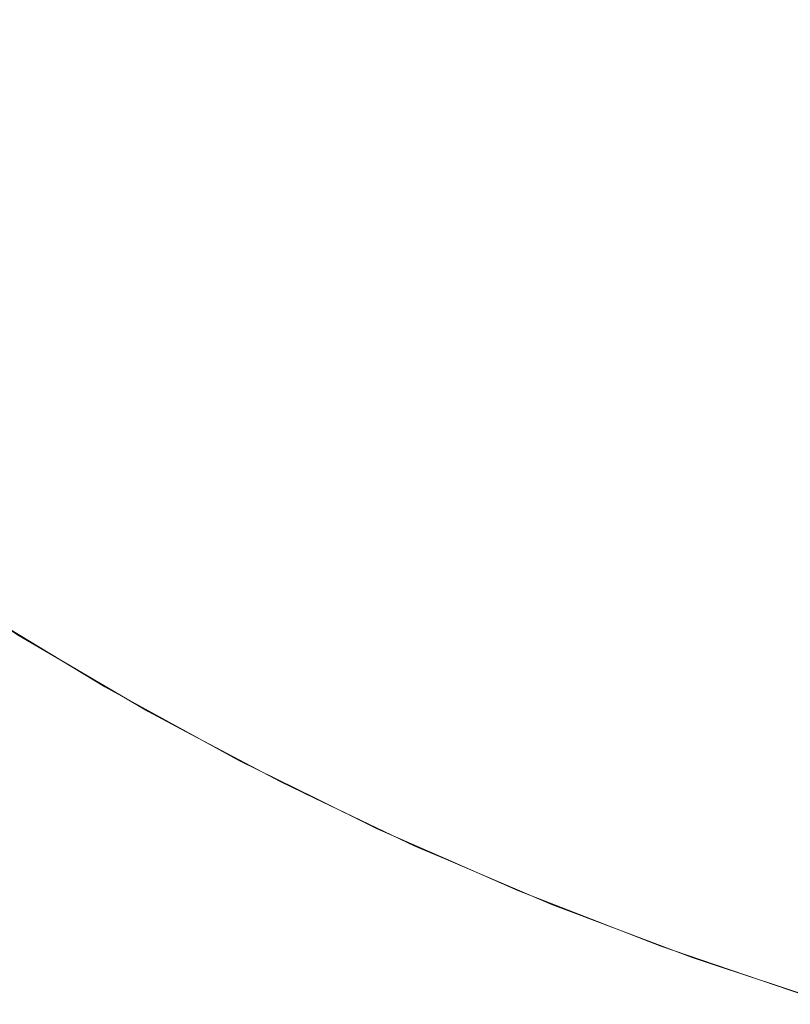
# Model space of a CAD drawing. Header units: centimetres. Extents: x -26 to 27.3, y -25.9 to -24.1.
# Tile 2 of 224: x -25.9699 to -25.948, y -25.8555 to -25.8275. Entities that reach past the tile are written whole.
import ezdxf

# ---------------------------------------------------------------- set-up
doc = ezdxf.new("R2010")
doc.units = ezdxf.units.CM
doc.header["$LTSCALE"] = 2.54
doc.layers.add('Lucido design-1', color=7, linetype='Continuous')

# ---------------------------------------------------------------- blocks, each defined once
blk = doc.blocks.new('Gruppo-7-1')
at = {"color": 7, "linetype": 'Continuous', "lineweight": 9}
for points, invisible_edges in [([(-25.96181, -25.825473, 1182.383831), (-25.964553, -25.823532, 1182.383831), (-25.966039, -25.825541, 1182.380449), (-25.963209, -25.827543, 1182.380449)], 15), ([(-25.952741, -25.82762, 1181.658157), (-25.955662, -25.826017, 1181.658157), (-25.954312, -25.823679, 1181.655094), (-25.951494, -25.825225, 1181.655094)], 15), ([(-25.969752, -25.828007, 1181.671466), (-25.972673, -25.825662, 1181.671466), (-25.971277, -25.823998, 1181.667991), (-25.968429, -25.826284, 1181.667991)], 15), ([(-25.956949, -25.828247, 1181.661332), (-25.959893, -25.82646, 1181.661332), (-25.95851, -25.824289, 1181.658157), (-25.955662, -25.826017, 1181.658157)], 15), ([(-25.95068, -25.825731, 1182.390274), (-25.953444, -25.824263, 1182.390274), (-25.9548, -25.82669, 1182.387108), (-25.951931, -25.828214, 1182.387108)], 15), ([(-25.94567, -25.827941, 1181.655094), (-25.948612, -25.826646, 1181.655094), (-25.94742, -25.824091, 1181.652146), (-25.944591, -25.825336, 1181.652146)], 15), ([(-25.965485, -25.828443, 1181.667991), (-25.968429, -25.826284, 1181.667991), (-25.967022, -25.82445, 1181.664611), (-25.964159, -25.82655, 1181.664611)], 15), ([(-25.961207, -25.828522, 1181.664611), (-25.964159, -25.82655, 1181.664611), (-25.962757, -25.824547, 1181.661332), (-25.959893, -25.82646, 1181.661332)], 15), ([(-25.9548, -25.82669, 1182.387108), (-25.957601, -25.825046, 1182.387108), (-25.958986, -25.827295, 1182.383831), (-25.956088, -25.828996, 1182.383831)], 15), ([(-25.967438, -25.827432, 1182.376969), (-25.970259, -25.825251, 1182.376969), (-25.971642, -25.826964, 1182.373397), (-25.968747, -25.829203, 1182.373397)], 15), ([(-25.949753, -25.829093, 1181.658157), (-25.952741, -25.82762, 1181.658157), (-25.951494, -25.825225, 1181.655094), (-25.948612, -25.826646, 1181.655094)], 15), ([(-25.970987, -25.829617, 1181.67503), (-25.973978, -25.827217, 1181.67503), (-25.972673, -25.825662, 1181.671466), (-25.969752, -25.828007, 1181.671466)], 15), ([(-25.963209, -25.827543, 1182.380449), (-25.966039, -25.825541, 1182.380449), (-25.967438, -25.827432, 1182.376969), (-25.964526, -25.829492, 1182.376969)], 15), ([(-25.958986, -25.827295, 1182.383831), (-25.96181, -25.825473, 1182.383831), (-25.963209, -25.827543, 1182.380449), (-25.960296, -25.829423, 1182.380449)], 15), ([(-25.947855, -25.827081, 1182.390274), (-25.95068, -25.825731, 1182.390274), (-25.951931, -25.828214, 1182.387108), (-25.949, -25.829614, 1182.387108)], 15), ([(-25.95393, -25.829903, 1181.661332), (-25.956949, -25.828247, 1181.661332), (-25.955662, -25.826017, 1181.658157), (-25.952741, -25.82762, 1181.658157)], 15), ([(-25.966731, -25.830222, 1181.671466), (-25.969752, -25.828007, 1181.671466), (-25.968429, -25.826284, 1181.667991), (-25.965485, -25.828443, 1181.667991)], 15), ([(-25.962449, -25.830471, 1181.667991), (-25.965485, -25.828443, 1181.667991), (-25.964159, -25.82655, 1181.664611), (-25.961207, -25.828522, 1181.664611)], 15), ([(-25.958172, -25.830364, 1181.664611), (-25.961207, -25.828522, 1181.664611), (-25.959893, -25.82646, 1181.661332), (-25.956949, -25.828247, 1181.661332)], 15), ([(-25.951931, -25.828214, 1182.387108), (-25.9548, -25.82669, 1182.387108), (-25.956088, -25.828996, 1182.383831), (-25.95312, -25.830572, 1182.383831)], 15), ([(-25.946704, -25.830435, 1181.658157), (-25.949753, -25.829093, 1181.658157), (-25.948612, -25.826646, 1181.655094), (-25.94567, -25.827941, 1181.655094)], 15), ([(-25.968747, -25.829203, 1182.373397), (-25.971642, -25.826964, 1182.373397), (-25.972929, -25.828558, 1182.369739), (-25.969965, -25.830849, 1182.369739)], 15), ([(-25.944976, -25.828309, 1182.390274), (-25.947855, -25.827081, 1182.390274), (-25.949, -25.829614, 1182.387108), (-25.946013, -25.830889, 1182.387108)], 15), ([(-25.956088, -25.828996, 1182.383831), (-25.958986, -25.827295, 1182.383831), (-25.960296, -25.829423, 1182.380449), (-25.957307, -25.831177, 1182.380449)], 15), ([(-25.964526, -25.829492, 1182.376969), (-25.967438, -25.827432, 1182.376969), (-25.968747, -25.829203, 1182.373397), (-25.965759, -25.831316, 1182.373397)], 15), ([(-25.960296, -25.829423, 1182.380449), (-25.963209, -25.827543, 1182.380449), (-25.964526, -25.829492, 1182.376969), (-25.96153, -25.831426, 1182.376969)], 15), ([(-25.950841, -25.831427, 1181.661332), (-25.95393, -25.829903, 1181.661332), (-25.952741, -25.82762, 1181.658157), (-25.949753, -25.829093, 1181.658157)], 15), ([(-25.967895, -25.831885, 1181.67503), (-25.970987, -25.829617, 1181.67503), (-25.969752, -25.828007, 1181.671466), (-25.966731, -25.830222, 1181.671466)], 15), ([(-25.949, -25.829614, 1182.387108), (-25.951931, -25.828214, 1182.387108), (-25.95312, -25.830572, 1182.383831), (-25.950088, -25.832021, 1182.383831)], 15), ([(-25.963616, -25.832303, 1181.671466), (-25.966731, -25.830222, 1181.671466), (-25.965485, -25.828443, 1181.667991), (-25.962449, -25.830471, 1181.667991)], 15), ([(-25.955059, -25.832072, 1181.664611), (-25.958172, -25.830364, 1181.664611), (-25.956949, -25.828247, 1181.661332), (-25.95393, -25.829903, 1181.661332)], 15), ([(-25.959327, -25.832365, 1181.667991), (-25.962449, -25.830471, 1181.667991), (-25.961207, -25.828522, 1181.664611), (-25.958172, -25.830364, 1181.664611)], 15), ([(-25.95312, -25.830572, 1182.383831), (-25.956088, -25.828996, 1182.383831), (-25.957307, -25.831177, 1182.380449), (-25.954245, -25.832803, 1182.380449)], 15), ([(-25.965759, -25.831316, 1182.373397), (-25.968747, -25.829203, 1182.373397), (-25.969965, -25.830849, 1182.369739), (-25.966906, -25.833013, 1182.369739)], 15), ([(-25.947689, -25.832814, 1181.661332), (-25.950841, -25.831427, 1181.661332), (-25.949753, -25.829093, 1181.658157), (-25.946704, -25.830435, 1181.658157)], 15), ([(-25.968975, -25.833428, 1181.678678), (-25.972134, -25.831112, 1181.678678), (-25.970987, -25.829617, 1181.67503), (-25.967895, -25.831885, 1181.67503)], 15), ([(-25.96153, -25.831426, 1182.376969), (-25.964526, -25.829492, 1182.376969), (-25.965759, -25.831316, 1182.373397), (-25.962684, -25.8333, 1182.373397)], 15), ([(-25.957307, -25.831177, 1182.380449), (-25.960296, -25.829423, 1182.380449), (-25.96153, -25.831426, 1182.376969), (-25.958454, -25.833231, 1182.376969)], 15), ([(-25.946013, -25.830889, 1182.387108), (-25.949, -25.829614, 1182.387108), (-25.950088, -25.832021, 1182.383831), (-25.946997, -25.83334, 1182.383831)], 15), ([(-25.951874, -25.833642, 1181.664611), (-25.955059, -25.832072, 1181.664611), (-25.95393, -25.829903, 1181.661332), (-25.950841, -25.831427, 1181.661332)], 15), ([(-25.964706, -25.834015, 1181.67503), (-25.967895, -25.831885, 1181.67503), (-25.966731, -25.830222, 1181.671466), (-25.963616, -25.832303, 1181.671466)], 15), ([(-25.960413, -25.834247, 1181.671466), (-25.963616, -25.832303, 1181.671466), (-25.962449, -25.830471, 1181.667991), (-25.959327, -25.832365, 1181.667991)], 15), ([(-25.956126, -25.834122, 1181.667991), (-25.959327, -25.832365, 1181.667991), (-25.958172, -25.830364, 1181.664611), (-25.955059, -25.832072, 1181.664611)], 15), ([(-25.950088, -25.832021, 1182.383831), (-25.95312, -25.830572, 1182.383831), (-25.954245, -25.832803, 1182.380449), (-25.951117, -25.834298, 1182.380449)], 15), ([(-25.966906, -25.833013, 1182.369739), (-25.969965, -25.830849, 1182.369739), (-25.971089, -25.83237, 1182.366002), (-25.967965, -25.83458, 1182.366002)], 15), ([(-25.96997, -25.834848, 1181.682403), (-25.97319, -25.832487, 1181.682403), (-25.972134, -25.831112, 1181.678678), (-25.968975, -25.833428, 1181.678678)], 15), ([(-25.954245, -25.832803, 1182.380449), (-25.957307, -25.831177, 1182.380449), (-25.958454, -25.833231, 1182.376969), (-25.955304, -25.834903, 1182.376969)], 15), ([(-25.962684, -25.8333, 1182.373397), (-25.965759, -25.831316, 1182.373397), (-25.966906, -25.833013, 1182.369739), (-25.963758, -25.835044, 1182.369739)], 15), ([(-25.958454, -25.833231, 1182.376969), (-25.96153, -25.831426, 1182.376969), (-25.962684, -25.8333, 1182.373397), (-25.959527, -25.835153, 1182.373397)], 15), ([(-25.948624, -25.835072, 1181.664611), (-25.951874, -25.833642, 1181.664611), (-25.950841, -25.831427, 1181.661332), (-25.947689, -25.832814, 1181.661332)], 15), ([(-25.965719, -25.835604, 1181.678678), (-25.968975, -25.833428, 1181.678678), (-25.967895, -25.831885, 1181.67503), (-25.964706, -25.834015, 1181.67503)], 15), ([(-25.952851, -25.835737, 1181.667991), (-25.956126, -25.834122, 1181.667991), (-25.955059, -25.832072, 1181.664611), (-25.951874, -25.833642, 1181.664611)], 15), ([(-25.946997, -25.83334, 1182.383831), (-25.950088, -25.832021, 1182.383831), (-25.951117, -25.834298, 1182.380449), (-25.947929, -25.835658, 1182.380449)], 15), ([(-25.967965, -25.83458, 1182.366002), (-25.971089, -25.83237, 1182.366002), (-25.972119, -25.833762, 1182.362192), (-25.968934, -25.836014, 1182.362192)], 15), ([(-25.961428, -25.836005, 1181.67503), (-25.964706, -25.834015, 1181.67503), (-25.963616, -25.832303, 1181.671466), (-25.960413, -25.834247, 1181.671466)], 15), ([(-25.957129, -25.836049, 1181.671466), (-25.960413, -25.834247, 1181.671466), (-25.959327, -25.832365, 1181.667991), (-25.956126, -25.834122, 1181.667991)], 15), ([(-25.951117, -25.834298, 1182.380449), (-25.954245, -25.832803, 1182.380449), (-25.955304, -25.834903, 1182.376969), (-25.952086, -25.836441, 1182.376969)], 15), ([(-25.945315, -25.836359, 1181.664611), (-25.948624, -25.835072, 1181.664611), (-25.947689, -25.832814, 1181.661332), (-25.944479, -25.834062, 1181.661332)], 15), ([(-25.963758, -25.835044, 1182.369739), (-25.966906, -25.833013, 1182.369739), (-25.967965, -25.83458, 1182.366002), (-25.964749, -25.836655, 1182.366002)], 15), ([(-25.955304, -25.834903, 1182.376969), (-25.958454, -25.833231, 1182.376969), (-25.959527, -25.835153, 1182.373397), (-25.956295, -25.836869, 1182.373397)], 15), ([(-25.96665, -25.837066, 1181.682403), (-25.96997, -25.834848, 1181.682403), (-25.968975, -25.833428, 1181.678678), (-25.965719, -25.835604, 1181.678678)], 15), ([(-25.959527, -25.835153, 1182.373397), (-25.962684, -25.8333, 1182.373397), (-25.963758, -25.835044, 1182.369739), (-25.960526, -25.836941, 1182.369739)], 15), ([(-25.968934, -25.836014, 1182.362192), (-25.972119, -25.833762, 1182.362192), (-25.973052, -25.835023, 1182.358317), (-25.969813, -25.837314, 1182.358317)], 15), ([(-25.949509, -25.837207, 1181.667991), (-25.952851, -25.835737, 1181.667991), (-25.951874, -25.833642, 1181.664611), (-25.948624, -25.835072, 1181.664611)], 15), ([(-25.96237, -25.837636, 1181.678678), (-25.965719, -25.835604, 1181.678678), (-25.964706, -25.834015, 1181.67503), (-25.961428, -25.836005, 1181.67503)], 15), ([(-25.958066, -25.837849, 1181.67503), (-25.961428, -25.836005, 1181.67503), (-25.960413, -25.834247, 1181.671466), (-25.957129, -25.836049, 1181.671466)], 15), ([(-25.953769, -25.837706, 1181.671466), (-25.957129, -25.836049, 1181.671466), (-25.956126, -25.834122, 1181.667991), (-25.952851, -25.835737, 1181.667991)], 15), ([(-25.947929, -25.835658, 1182.380449), (-25.951117, -25.834298, 1182.380449), (-25.952086, -25.836441, 1182.376969), (-25.948806, -25.837841, 1182.376969)], 15), ([(-25.964749, -25.836655, 1182.366002), (-25.967965, -25.83458, 1182.366002), (-25.968934, -25.836014, 1182.362192), (-25.965657, -25.838129, 1182.362192)], 15), ([(-25.967499, -25.838399, 1181.6862), (-25.970876, -25.836143, 1181.6862), (-25.96997, -25.834848, 1181.682403), (-25.96665, -25.837066, 1181.682403)], 15), ([(-25.952086, -25.836441, 1182.376969), (-25.955304, -25.834903, 1182.376969), (-25.956295, -25.836869, 1182.373397), (-25.952993, -25.838447, 1182.373397)], 15), ([(-25.969813, -25.837314, 1182.358317), (-25.973052, -25.835023, 1182.358317), (-25.973887, -25.836153, 1182.354384), (-25.9706, -25.838478, 1182.354384)], 15), ([(-25.960526, -25.836941, 1182.369739), (-25.963758, -25.835044, 1182.369739), (-25.964749, -25.836655, 1182.366002), (-25.961449, -25.838592, 1182.366002)], 15), ([(-25.956295, -25.836869, 1182.373397), (-25.959527, -25.835153, 1182.373397), (-25.960526, -25.836941, 1182.369739), (-25.957217, -25.838698, 1182.369739)], 15), ([(-25.946106, -25.838531, 1181.667991), (-25.949509, -25.837207, 1181.667991), (-25.948624, -25.835072, 1181.664611), (-25.945315, -25.836359, 1181.664611)], 15), ([(-25.963237, -25.839138, 1181.682403), (-25.96665, -25.837066, 1181.682403), (-25.965719, -25.835604, 1181.678678), (-25.96237, -25.837636, 1181.678678)], 15), ([(-25.95034, -25.839214, 1181.671466), (-25.953769, -25.837706, 1181.671466), (-25.952851, -25.835737, 1181.667991), (-25.949509, -25.837207, 1181.667991)], 15), ([(-25.944686, -25.836882, 1182.380449), (-25.947929, -25.835658, 1182.380449), (-25.948806, -25.837841, 1182.376969), (-25.945469, -25.8391, 1182.376969)], 15), ([(-25.965657, -25.838129, 1182.362192), (-25.968934, -25.836014, 1182.362192), (-25.969813, -25.837314, 1182.358317), (-25.96648, -25.839465, 1182.358317)], 15), ([(-25.958936, -25.83952, 1181.678678), (-25.96237, -25.837636, 1181.678678), (-25.961428, -25.836005, 1181.67503), (-25.958066, -25.837849, 1181.67503)], 15), ([(-25.954627, -25.839545, 1181.67503), (-25.958066, -25.837849, 1181.67503), (-25.957129, -25.836049, 1181.671466), (-25.953769, -25.837706, 1181.671466)], 15), ([(-25.968265, -25.839601, 1181.690062), (-25.971693, -25.83731, 1181.690062), (-25.970876, -25.836143, 1181.6862), (-25.967499, -25.838399, 1181.6862)], 15), ([(-25.948806, -25.837841, 1182.376969), (-25.952086, -25.836441, 1182.376969), (-25.952993, -25.838447, 1182.373397), (-25.949627, -25.839884, 1182.373397)], 15), ([(-25.961449, -25.838592, 1182.366002), (-25.964749, -25.836655, 1182.366002), (-25.965657, -25.838129, 1182.362192), (-25.962293, -25.840103, 1182.362192)], 15), ([(-25.952993, -25.838447, 1182.373397), (-25.956295, -25.836869, 1182.373397), (-25.957217, -25.838698, 1182.369739), (-25.953837, -25.840313, 1182.369739)], 15), ([(-25.964027, -25.840506, 1181.6862), (-25.967499, -25.838399, 1181.6862), (-25.96665, -25.837066, 1181.682403), (-25.963237, -25.839138, 1181.682403)], 15), ([(-25.957217, -25.838698, 1182.369739), (-25.960526, -25.836941, 1182.369739), (-25.961449, -25.838592, 1182.366002), (-25.958069, -25.840387, 1182.366002)], 15), ([(-25.968944, -25.840668, 1181.693983), (-25.972419, -25.838346, 1181.693983), (-25.971693, -25.83731, 1181.690062), (-25.968265, -25.839601, 1181.690062)], 15), ([(-25.96648, -25.839465, 1182.358317), (-25.969813, -25.837314, 1182.358317), (-25.9706, -25.838478, 1182.354384), (-25.967216, -25.840662, 1182.354384)], 15), ([(-25.946849, -25.840572, 1181.671466), (-25.95034, -25.839214, 1181.671466), (-25.949509, -25.837207, 1181.667991), (-25.946106, -25.838531, 1181.667991)], 15), ([(-25.959736, -25.841058, 1181.682403), (-25.963237, -25.839138, 1181.682403), (-25.96237, -25.837636, 1181.678678), (-25.958936, -25.83952, 1181.678678)], 15), ([(-25.951117, -25.84109, 1181.67503), (-25.954627, -25.839545, 1181.67503), (-25.953769, -25.837706, 1181.671466), (-25.95034, -25.839214, 1181.671466)], 15), ([(-25.955423, -25.841252, 1181.678678), (-25.958936, -25.83952, 1181.678678), (-25.958066, -25.837849, 1181.67503), (-25.954627, -25.839545, 1181.67503)], 15), ([(-25.945469, -25.8391, 1182.376969), (-25.948806, -25.837841, 1182.376969), (-25.949627, -25.839884, 1182.373397), (-25.946203, -25.841176, 1182.373397)], 15), ([(-25.962293, -25.840103, 1182.362192), (-25.965657, -25.838129, 1182.362192), (-25.96648, -25.839465, 1182.358317), (-25.963058, -25.841473, 1182.358317)], 15), ([(-25.969537, -25.841598, 1181.697955), (-25.973052, -25.83925, 1181.697955), (-25.972419, -25.838346, 1181.693983), (-25.968944, -25.840668, 1181.693983)], 15), ([(-25.967216, -25.840662, 1182.354384), (-25.9706, -25.838478, 1182.354384), (-25.971293, -25.839504, 1182.350399), (-25.967865, -25.841716, 1182.350399)], 15), ([(-25.964739, -25.84174, 1181.690062), (-25.968265, -25.839601, 1181.690062), (-25.967499, -25.838399, 1181.6862), (-25.964027, -25.840506, 1181.6862)], 15), ([(-25.949627, -25.839884, 1182.373397), (-25.952993, -25.838447, 1182.373397), (-25.953837, -25.840313, 1182.369739), (-25.950391, -25.841784, 1182.369739)], 15), ([(-25.958069, -25.840387, 1182.366002), (-25.961449, -25.838592, 1182.366002), (-25.962293, -25.840103, 1182.362192), (-25.958848, -25.841933, 1182.362192)], 15), ([(-25.953837, -25.840313, 1182.369739), (-25.957217, -25.838698, 1182.369739), (-25.958069, -25.840387, 1182.366002), (-25.954616, -25.842037, 1182.366002)], 15), ([(-25.960466, -25.84246, 1181.6862), (-25.964027, -25.840506, 1181.6862), (-25.963237, -25.839138, 1181.682403), (-25.959736, -25.841058, 1181.682403)], 15), ([(-25.970042, -25.842391, 1181.701974), (-25.973591, -25.84002, 1181.701974), (-25.973052, -25.83925, 1181.697955), (-25.969537, -25.841598, 1181.697955)], 15), ([(-25.947543, -25.84248, 1181.67503), (-25.951117, -25.84109, 1181.67503), (-25.95034, -25.839214, 1181.671466), (-25.946849, -25.840572, 1181.671466)], 15), ([(-25.967865, -25.841716, 1182.350399), (-25.971293, -25.839504, 1182.350399), (-25.971892, -25.84039, 1182.346369), (-25.968426, -25.842627, 1182.346369)], 15), ([(-25.965372, -25.842836, 1181.693983), (-25.968944, -25.840668, 1181.693983), (-25.968265, -25.839601, 1181.690062), (-25.964739, -25.84174, 1181.690062)], 15), ([(-25.963058, -25.841473, 1182.358317), (-25.96648, -25.839465, 1182.358317), (-25.967216, -25.840662, 1182.354384), (-25.963743, -25.8427, 1182.354384)], 15), ([(-25.956156, -25.842824, 1181.682403), (-25.959736, -25.841058, 1181.682403), (-25.958936, -25.83952, 1181.678678), (-25.955423, -25.841252, 1181.678678)], 15), ([(-25.951838, -25.84283, 1181.678678), (-25.955423, -25.841252, 1181.678678), (-25.954627, -25.839545, 1181.67503), (-25.951117, -25.84109, 1181.67503)], 15), ([(-25.946203, -25.841176, 1182.373397), (-25.949627, -25.839884, 1182.373397), (-25.950391, -25.841784, 1182.369739), (-25.946885, -25.843107, 1182.369739)], 15), ([(-25.958848, -25.841933, 1182.362192), (-25.962293, -25.840103, 1182.362192), (-25.963058, -25.841473, 1182.358317), (-25.959555, -25.843334, 1182.358317)], 15), ([(-25.968426, -25.842627, 1182.346369), (-25.971892, -25.84039, 1182.346369), (-25.972396, -25.841136, 1182.342302), (-25.968898, -25.843394, 1182.342302)], 15), ([(-25.961124, -25.843723, 1181.690062), (-25.964739, -25.84174, 1181.690062), (-25.964027, -25.840506, 1181.6862), (-25.960466, -25.84246, 1181.6862)], 15), ([(-25.954616, -25.842037, 1182.366002), (-25.958069, -25.840387, 1182.366002), (-25.958848, -25.841933, 1182.362192), (-25.955329, -25.843615, 1182.362192)], 15), ([(-25.950391, -25.841784, 1182.369739), (-25.953837, -25.840313, 1182.369739), (-25.954616, -25.842037, 1182.366002), (-25.951096, -25.843539, 1182.366002)], 15), ([(-25.965924, -25.843791, 1181.697955), (-25.969537, -25.841598, 1181.697955), (-25.968944, -25.840668, 1181.693983), (-25.965372, -25.842836, 1181.693983)], 15), ([(-25.963743, -25.8427, 1182.354384), (-25.967216, -25.840662, 1182.354384), (-25.967865, -25.841716, 1182.350399), (-25.964347, -25.84378, 1182.350399)], 15), ([(-25.956824, -25.844256, 1181.6862), (-25.960466, -25.84246, 1181.6862), (-25.959736, -25.841058, 1181.682403), (-25.956156, -25.842824, 1181.682403)], 15), ([(-25.948187, -25.84425, 1181.678678), (-25.951838, -25.84283, 1181.678678), (-25.951117, -25.84109, 1181.67503), (-25.947543, -25.84248, 1181.67503)], 15), ([(-25.968898, -25.843394, 1182.342302), (-25.972396, -25.841136, 1182.342302), (-25.972805, -25.841741, 1182.338205), (-25.969281, -25.844015, 1182.338205)], 15), ([(-25.952501, -25.844432, 1181.682403), (-25.956156, -25.842824, 1181.682403), (-25.955423, -25.841252, 1181.678678), (-25.951838, -25.84283, 1181.678678)], 15), ([(-25.966393, -25.844605, 1181.701974), (-25.970042, -25.842391, 1181.701974), (-25.969537, -25.841598, 1181.697955), (-25.965924, -25.843791, 1181.697955)], 15), ([(-25.959555, -25.843334, 1182.358317), (-25.963058, -25.841473, 1182.358317), (-25.963743, -25.8427, 1182.354384), (-25.960187, -25.844588, 1182.354384)], 15), ([(-25.969281, -25.844015, 1182.338205), (-25.972805, -25.841741, 1182.338205), (-25.973117, -25.842203, 1182.334084), (-25.969574, -25.84449, 1182.334084)], 15), ([(-25.964347, -25.84378, 1182.350399), (-25.967865, -25.841716, 1182.350399), (-25.968426, -25.842627, 1182.346369), (-25.964869, -25.844714, 1182.346369)], 15), ([(-25.961708, -25.844846, 1181.693983), (-25.965372, -25.842836, 1181.693983), (-25.964739, -25.84174, 1181.690062), (-25.961124, -25.843723, 1181.690062)], 15), ([(-25.955329, -25.843615, 1182.362192), (-25.958848, -25.841933, 1182.362192), (-25.959555, -25.843334, 1182.358317), (-25.955975, -25.845044, 1182.358317)], 15), ([(-25.946885, -25.843107, 1182.369739), (-25.950391, -25.841784, 1182.369739), (-25.951096, -25.843539, 1182.366002), (-25.947515, -25.84489, 1182.366002)], 15), ([(-25.969574, -25.84449, 1182.334084), (-25.973117, -25.842203, 1182.334084), (-25.973333, -25.842523, 1182.329948), (-25.969776, -25.844819, 1182.329948)], 15), ([(-25.951096, -25.843539, 1182.366002), (-25.954616, -25.842037, 1182.366002), (-25.955329, -25.843615, 1182.362192), (-25.951741, -25.845145, 1182.362192)], 15), ([(-25.96678, -25.845275, 1181.706031), (-25.970458, -25.843043, 1181.706031), (-25.970042, -25.842391, 1181.701974), (-25.966393, -25.844605, 1181.701974)], 15), ([(-25.957426, -25.845547, 1181.690062), (-25.961124, -25.843723, 1181.690062), (-25.960466, -25.84246, 1181.6862), (-25.956824, -25.844256, 1181.6862)], 15), ([(-25.944478, -25.845509, 1181.678678), (-25.948187, -25.84425, 1181.678678), (-25.947543, -25.84248, 1181.67503), (-25.943912, -25.843712, 1181.67503)], 15), ([(-25.969776, -25.844819, 1182.329948), (-25.973333, -25.842523, 1182.329948), (-25.973453, -25.8427, 1182.325802), (-25.969888, -25.845001, 1182.325802)], 15), ([(-25.972207, -25.84356, 1182.322727), (-25.969913, -25.845041, 1182.322727), (-25.969888, -25.845001, 1182.325802), (-25.973453, -25.8427, 1182.325802)], 14), ([(-25.964869, -25.844714, 1182.346369), (-25.968426, -25.842627, 1182.346369), (-25.968898, -25.843394, 1182.342302), (-25.965308, -25.8455, 1182.342302)], 15), ([(-25.960187, -25.844588, 1182.354384), (-25.963743, -25.8427, 1182.354384), (-25.964347, -25.84378, 1182.350399), (-25.960744, -25.845694, 1182.350399)], 15), ([(-25.967083, -25.8458, 1181.71012), (-25.970783, -25.843554, 1181.71012), (-25.970458, -25.843043, 1181.706031), (-25.96678, -25.845275, 1181.706031)], 15), ([(-25.962218, -25.845824, 1181.697955), (-25.965924, -25.843791, 1181.697955), (-25.965372, -25.842836, 1181.693983), (-25.961708, -25.844846, 1181.693983)], 15), ([(-25.953106, -25.845892, 1181.6862), (-25.956824, -25.844256, 1181.6862), (-25.956156, -25.842824, 1181.682403), (-25.952501, -25.844432, 1181.682403)], 15), ([(-25.94878, -25.845879, 1181.682403), (-25.952501, -25.844432, 1181.682403), (-25.951838, -25.84283, 1181.678678), (-25.948187, -25.84425, 1181.678678)], 15), ([(-25.955975, -25.845044, 1182.358317), (-25.959555, -25.843334, 1182.358317), (-25.960187, -25.844588, 1182.354384), (-25.956554, -25.846324, 1182.354384)], 15), ([(-25.967301, -25.846178, 1181.714235), (-25.971018, -25.843922, 1181.714235), (-25.970783, -25.843554, 1181.71012), (-25.967083, -25.8458, 1181.71012)], 15), ([(-25.965308, -25.8455, 1182.342302), (-25.968898, -25.843394, 1182.342302), (-25.969281, -25.844015, 1182.338205), (-25.965664, -25.846137, 1182.338205)], 15), ([(-25.951741, -25.845145, 1182.362192), (-25.955329, -25.843615, 1182.362192), (-25.955975, -25.845044, 1182.358317), (-25.952326, -25.846601, 1182.358317)], 15), ([(-25.947515, -25.84489, 1182.366002), (-25.951096, -25.843539, 1182.366002), (-25.951741, -25.845145, 1182.362192), (-25.948092, -25.846523, 1182.362192)], 15), ([(-25.962652, -25.846658, 1181.701974), (-25.966393, -25.844605, 1181.701974), (-25.965924, -25.843791, 1181.697955), (-25.962218, -25.845824, 1181.697955)], 15), ([(-25.960744, -25.845694, 1182.350399), (-25.964347, -25.84378, 1182.350399), (-25.964869, -25.844714, 1182.346369), (-25.961226, -25.846649, 1182.346369)], 15), ([(-25.95796, -25.846694, 1181.693983), (-25.961708, -25.844846, 1181.693983), (-25.961124, -25.843723, 1181.690062), (-25.957426, -25.845547, 1181.690062)], 15), ([(-25.968732, -25.845732, 1181.722727), (-25.971212, -25.844227, 1181.722727), (-25.971161, -25.844147, 1181.718367), (-25.967435, -25.846408, 1181.718367)], 14), ([(-25.967435, -25.846408, 1181.718367), (-25.971161, -25.844147, 1181.718367), (-25.971018, -25.843922, 1181.714235), (-25.967301, -25.846178, 1181.714235)], 15), ([(-25.965664, -25.846137, 1182.338205), (-25.969281, -25.844015, 1182.338205), (-25.969574, -25.84449, 1182.334084), (-25.965936, -25.846625, 1182.334084)], 15), ([(-25.971212, -25.844227, 1181.722727), (-25.968733, -25.845733, 1182.322727), (-25.969913, -25.845041, 1182.322727)], 9), ([(-25.971212, -25.844227, 1181.722727), (-25.968732, -25.845732, 1181.722727), (-25.968733, -25.845733, 1182.322727)], 10), ([(-25.953651, -25.847208, 1181.690062), (-25.957426, -25.845547, 1181.690062), (-25.956824, -25.844256, 1181.6862), (-25.953106, -25.845892, 1181.6862)], 15), ([(-25.949321, -25.847364, 1181.6862), (-25.953106, -25.845892, 1181.6862), (-25.952501, -25.844432, 1181.682403), (-25.94878, -25.845879, 1181.682403)], 15), ([(-25.945, -25.847162, 1181.682403), (-25.94878, -25.845879, 1181.682403), (-25.948187, -25.84425, 1181.678678), (-25.944478, -25.845509, 1181.678678)], 15), ([(-25.965936, -25.846625, 1182.334084), (-25.969574, -25.84449, 1182.334084), (-25.969776, -25.844819, 1182.329948), (-25.966124, -25.846962, 1182.329948)], 15), ([(-25.963009, -25.847344, 1181.706031), (-25.96678, -25.845275, 1181.706031), (-25.966393, -25.844605, 1181.701974), (-25.962652, -25.846658, 1181.701974)], 15), ([(-25.961226, -25.846649, 1182.346369), (-25.964869, -25.844714, 1182.346369), (-25.965308, -25.8455, 1182.342302), (-25.961631, -25.847453, 1182.342302)], 15), ([(-25.956554, -25.846324, 1182.354384), (-25.960187, -25.844588, 1182.354384), (-25.960744, -25.845694, 1182.350399), (-25.957064, -25.847453, 1182.350399)], 15), ([(-25.969888, -25.845001, 1182.325802), (-25.969913, -25.845041, 1182.322727), (-25.968733, -25.845733, 1182.322727)], 9), ([(-25.966124, -25.846962, 1182.329948), (-25.969776, -25.844819, 1182.329948), (-25.969888, -25.845001, 1182.325802), (-25.966228, -25.847148, 1182.325802)], 15), ([(-25.968733, -25.845733, 1182.322727), (-25.966252, -25.847189, 1182.322727), (-25.966228, -25.847148, 1182.325802), (-25.969888, -25.845001, 1182.325802)], 14), ([(-25.958427, -25.847694, 1181.697955), (-25.962218, -25.845824, 1181.697955), (-25.961708, -25.844846, 1181.693983), (-25.95796, -25.846694, 1181.693983)], 15), ([(-25.943881, -25.846088, 1182.366002), (-25.947515, -25.84489, 1182.366002), (-25.948092, -25.846523, 1182.362192), (-25.944388, -25.847744, 1182.362192)], 15), ([(-25.963289, -25.847881, 1181.71012), (-25.967083, -25.8458, 1181.71012), (-25.96678, -25.845275, 1181.706031), (-25.963009, -25.847344, 1181.706031)], 15), ([(-25.952326, -25.846601, 1182.358317), (-25.955975, -25.845044, 1182.358317), (-25.956554, -25.846324, 1182.354384), (-25.95285, -25.847905, 1182.354384)], 15), ([(-25.948092, -25.846523, 1182.362192), (-25.951741, -25.845145, 1182.362192), (-25.952326, -25.846601, 1182.358317), (-25.948615, -25.848002, 1182.358317)], 15), ([(-25.961631, -25.847453, 1182.342302), (-25.965308, -25.8455, 1182.342302), (-25.965664, -25.846137, 1182.338205), (-25.96196, -25.848105, 1182.338205)], 15), ([(-25.954135, -25.848377, 1181.693983), (-25.95796, -25.846694, 1181.693983), (-25.957426, -25.845547, 1181.690062), (-25.953651, -25.847208, 1181.690062)], 15), ([(-25.968733, -25.845733, 1182.322727), (-25.968732, -25.845732, 1181.722727), (-25.967482, -25.846491, 1181.722727)], 9), ([(-25.967482, -25.846491, 1181.722727), (-25.966252, -25.847189, 1182.322727), (-25.968733, -25.845733, 1182.322727)], 9), ([(-25.967435, -25.846408, 1181.718367), (-25.967482, -25.846491, 1181.722727), (-25.968732, -25.845732, 1181.722727)], 9), ([(-25.96349, -25.848269, 1181.714235), (-25.967301, -25.846178, 1181.714235), (-25.967083, -25.8458, 1181.71012), (-25.963289, -25.847881, 1181.71012)], 15), ([(-25.958824, -25.848546, 1181.701974), (-25.962652, -25.846658, 1181.701974), (-25.962218, -25.845824, 1181.697955), (-25.958427, -25.847694, 1181.697955)], 15), ([(-25.957064, -25.847453, 1182.350399), (-25.960744, -25.845694, 1182.350399), (-25.961226, -25.846649, 1182.346369), (-25.957504, -25.848428, 1182.346369)], 15), ([(-25.949808, -25.848703, 1181.690062), (-25.953651, -25.847208, 1181.690062), (-25.953106, -25.845892, 1181.6862), (-25.949321, -25.847364, 1181.6862)], 15), ([(-25.945475, -25.84867, 1181.6862), (-25.949321, -25.847364, 1181.6862), (-25.94878, -25.845879, 1181.682403), (-25.945, -25.847162, 1181.682403)], 15), ([(-25.965168, -25.84776, 1181.722727), (-25.967482, -25.846491, 1181.722727), (-25.967435, -25.846408, 1181.718367), (-25.963613, -25.848505, 1181.718367)], 14), ([(-25.963613, -25.848505, 1181.718367), (-25.967435, -25.846408, 1181.718367), (-25.967301, -25.846178, 1181.714235), (-25.96349, -25.848269, 1181.714235)], 15), ([(-25.96196, -25.848105, 1182.338205), (-25.965664, -25.846137, 1182.338205), (-25.965936, -25.846625, 1182.334084), (-25.962211, -25.848603, 1182.334084)], 15), ([(-25.95285, -25.847905, 1182.354384), (-25.956554, -25.846324, 1182.354384), (-25.957064, -25.847453, 1182.350399), (-25.953312, -25.849054, 1182.350399)], 15), ([(-25.966252, -25.847189, 1182.322727), (-25.967482, -25.846491, 1181.722727), (-25.965168, -25.84776, 1181.722727)], 9), ([(-25.962211, -25.848603, 1182.334084), (-25.965936, -25.846625, 1182.334084), (-25.966124, -25.846962, 1182.329948), (-25.962385, -25.848948, 1182.329948)], 15), ([(-25.959151, -25.849247, 1181.706031), (-25.963009, -25.847344, 1181.706031), (-25.962652, -25.846658, 1181.701974), (-25.958824, -25.848546, 1181.701974)], 15), ([(-25.957504, -25.848428, 1182.346369), (-25.961226, -25.846649, 1182.346369), (-25.961631, -25.847453, 1182.342302), (-25.957875, -25.849248, 1182.342302)], 15), ([(-25.948615, -25.848002, 1182.358317), (-25.952326, -25.846601, 1182.358317), (-25.95285, -25.847905, 1182.354384), (-25.949083, -25.849327, 1182.354384)], 15), ([(-25.944388, -25.847744, 1182.362192), (-25.948092, -25.846523, 1182.362192), (-25.948615, -25.848002, 1182.358317), (-25.944847, -25.849244, 1182.358317)], 15), ([(-25.962385, -25.848948, 1182.329948), (-25.966124, -25.846962, 1182.329948), (-25.966228, -25.847148, 1182.325802), (-25.962481, -25.849138, 1182.325802)], 15), ([(-25.954558, -25.849396, 1181.697955), (-25.958427, -25.847694, 1181.697955), (-25.95796, -25.846694, 1181.693983), (-25.954135, -25.848377, 1181.693983)], 15), ([(-25.966228, -25.847148, 1182.325802), (-25.966252, -25.847189, 1182.322727), (-25.96517, -25.847764, 1182.322727)], 9), ([(-25.965168, -25.84776, 1181.722727), (-25.96517, -25.847764, 1182.322727), (-25.966252, -25.847189, 1182.322727)], 9), ([(-25.96517, -25.847764, 1182.322727), (-25.962502, -25.849181, 1182.322727), (-25.962481, -25.849138, 1182.325802), (-25.966228, -25.847148, 1182.325802)], 14), ([(-25.950241, -25.849891, 1181.693983), (-25.954135, -25.848377, 1181.693983), (-25.953651, -25.847208, 1181.690062), (-25.949808, -25.848703, 1181.690062)], 15), ([(-25.959407, -25.849796, 1181.71012), (-25.963289, -25.847881, 1181.71012), (-25.963009, -25.847344, 1181.706031), (-25.959151, -25.849247, 1181.706031)], 15), ([(-25.957875, -25.849248, 1182.342302), (-25.961631, -25.847453, 1182.342302), (-25.96196, -25.848105, 1182.338205), (-25.958176, -25.849913, 1182.338205)], 15), ([(-25.953312, -25.849054, 1182.350399), (-25.957064, -25.847453, 1182.350399), (-25.957504, -25.848428, 1182.346369), (-25.953711, -25.850046, 1182.346369)], 15), ([(-25.945903, -25.850028, 1181.690062), (-25.949808, -25.848703, 1181.690062), (-25.949321, -25.847364, 1181.6862), (-25.945475, -25.84867, 1181.6862)], 15), ([(-25.96517, -25.847764, 1182.322727), (-25.965168, -25.84776, 1181.722727), (-25.963657, -25.848589, 1181.722727)], 9), ([(-25.963657, -25.848589, 1181.722727), (-25.962502, -25.849181, 1182.322727), (-25.96517, -25.847764, 1182.322727)], 9), ([(-25.963613, -25.848505, 1181.718367), (-25.963657, -25.848589, 1181.722727), (-25.965168, -25.84776, 1181.722727)], 9), ([(-25.954917, -25.850264, 1181.701974), (-25.958824, -25.848546, 1181.701974), (-25.958427, -25.847694, 1181.697955), (-25.954558, -25.849396, 1181.697955)], 15), ([(-25.959591, -25.850191, 1181.714235), (-25.96349, -25.848269, 1181.714235), (-25.963289, -25.847881, 1181.71012), (-25.959407, -25.849796, 1181.71012)], 15), ([(-25.949083, -25.849327, 1182.354384), (-25.95285, -25.847905, 1182.354384), (-25.953312, -25.849054, 1182.350399), (-25.949495, -25.850494, 1182.350399)], 15), ([(-25.944847, -25.849244, 1182.358317), (-25.948615, -25.848002, 1182.358317), (-25.949083, -25.849327, 1182.354384), (-25.945258, -25.850587, 1182.354384)], 15), ([(-25.959704, -25.850433, 1181.718367), (-25.963613, -25.848505, 1181.718367), (-25.96349, -25.848269, 1181.714235), (-25.959591, -25.850191, 1181.714235)], 15), ([(-25.958176, -25.849913, 1182.338205), (-25.96196, -25.848105, 1182.338205), (-25.962211, -25.848603, 1182.334084), (-25.958406, -25.850421, 1182.334084)], 15), ([(-25.961521, -25.849643, 1181.722727), (-25.963657, -25.848589, 1181.722727), (-25.963613, -25.848505, 1181.718367), (-25.959704, -25.850433, 1181.718367)], 14), ([(-25.963657, -25.848589, 1181.722727), (-25.961521, -25.849643, 1181.722727), (-25.961524, -25.849648, 1182.322727), (-25.962502, -25.849181, 1182.322727)], 10), ([(-25.958406, -25.850421, 1182.334084), (-25.962211, -25.848603, 1182.334084), (-25.962385, -25.848948, 1182.329948), (-25.958565, -25.850773, 1182.329948)], 15), ([(-25.955213, -25.850979, 1181.706031), (-25.959151, -25.849247, 1181.706031), (-25.958824, -25.848546, 1181.701974), (-25.954917, -25.850264, 1181.701974)], 15), ([(-25.953711, -25.850046, 1182.346369), (-25.957504, -25.848428, 1182.346369), (-25.957875, -25.849248, 1182.342302), (-25.954046, -25.850882, 1182.342302)], 15), ([(-25.950618, -25.850928, 1181.697955), (-25.954558, -25.849396, 1181.697955), (-25.954135, -25.848377, 1181.693983), (-25.950241, -25.849891, 1181.693983)], 15), ([(-25.946284, -25.851235, 1181.693983), (-25.950241, -25.849891, 1181.693983), (-25.949808, -25.848703, 1181.690062), (-25.945903, -25.850028, 1181.690062)], 15), ([(-25.962481, -25.849138, 1182.325802), (-25.962502, -25.849181, 1182.322727), (-25.961524, -25.849648, 1182.322727)], 9), ([(-25.958565, -25.850773, 1182.329948), (-25.962385, -25.848948, 1182.329948), (-25.962481, -25.849138, 1182.325802), (-25.958653, -25.850968, 1182.325802)], 15), ([(-25.961524, -25.849648, 1182.322727), (-25.958672, -25.851011, 1182.322727), (-25.958653, -25.850968, 1182.325802), (-25.962481, -25.849138, 1182.325802)], 14), ([(-25.949495, -25.850494, 1182.350399), (-25.953312, -25.849054, 1182.350399), (-25.953711, -25.850046, 1182.346369), (-25.949852, -25.851503, 1182.346369)], 15), ([(-25.955445, -25.851539, 1181.71012), (-25.959407, -25.849796, 1181.71012), (-25.959151, -25.849247, 1181.706031), (-25.955213, -25.850979, 1181.706031)], 15), ([(-25.954046, -25.850882, 1182.342302), (-25.957875, -25.849248, 1182.342302), (-25.958176, -25.849913, 1182.338205), (-25.954318, -25.851559, 1182.338205)], 15), ([(-25.950939, -25.851811, 1181.701974), (-25.954917, -25.850264, 1181.701974), (-25.954558, -25.849396, 1181.697955), (-25.950618, -25.850928, 1181.697955)], 15), ([(-25.945258, -25.850587, 1182.354384), (-25.949083, -25.849327, 1182.354384), (-25.949495, -25.850494, 1182.350399), (-25.945621, -25.851771, 1182.350399)], 15), ([(-25.961524, -25.849648, 1182.322727), (-25.961521, -25.849643, 1181.722727), (-25.959744, -25.850519, 1181.722727)], 9), ([(-25.959744, -25.850519, 1181.722727), (-25.958672, -25.851011, 1182.322727), (-25.961524, -25.849648, 1182.322727)], 9), ([(-25.959704, -25.850433, 1181.718367), (-25.959744, -25.850519, 1181.722727), (-25.961521, -25.849643, 1181.722727)], 9), ([(-25.955612, -25.851942, 1181.714235), (-25.959591, -25.850191, 1181.714235), (-25.959407, -25.849796, 1181.71012), (-25.955445, -25.851539, 1181.71012)], 15), ([(-25.954318, -25.851559, 1182.338205), (-25.958176, -25.849913, 1182.338205), (-25.958406, -25.850421, 1182.334084), (-25.954526, -25.852077, 1182.334084)], 15), ([(-25.949852, -25.851503, 1182.346369), (-25.953711, -25.850046, 1182.346369), (-25.954046, -25.850882, 1182.342302), (-25.950152, -25.852352, 1182.342302)], 15), ([(-25.946615, -25.852287, 1181.697955), (-25.950618, -25.850928, 1181.697955), (-25.950241, -25.849891, 1181.693983), (-25.946284, -25.851235, 1181.693983)], 15), ([(-25.955714, -25.852188, 1181.718367), (-25.959704, -25.850433, 1181.718367), (-25.959591, -25.850191, 1181.714235), (-25.955612, -25.851942, 1181.714235)], 15), ([(-25.951204, -25.852538, 1181.706031), (-25.955213, -25.850979, 1181.706031), (-25.954917, -25.850264, 1181.701974), (-25.950939, -25.851811, 1181.701974)], 15), ([(-25.957796, -25.851376, 1181.722727), (-25.959744, -25.850519, 1181.722727), (-25.959704, -25.850433, 1181.718367)], 10), ([(-25.959744, -25.850519, 1181.722727), (-25.957796, -25.851376, 1181.722727), (-25.9578, -25.851383, 1182.322727), (-25.958672, -25.851011, 1182.322727)], 10), ([(-25.959704, -25.850433, 1181.718367), (-25.955714, -25.852188, 1181.718367), (-25.95575, -25.852276, 1181.722727), (-25.957796, -25.851376, 1181.722727)], 11), ([(-25.954526, -25.852077, 1182.334084), (-25.958406, -25.850421, 1182.334084), (-25.958565, -25.850773, 1182.329948), (-25.95467, -25.852435, 1182.329948)], 15), ([(-25.945621, -25.851771, 1182.350399), (-25.949495, -25.850494, 1182.350399), (-25.949852, -25.851503, 1182.346369), (-25.945934, -25.852794, 1182.346369)], 15), ([(-25.95467, -25.852435, 1182.329948), (-25.958565, -25.850773, 1182.329948), (-25.958653, -25.850968, 1182.325802), (-25.95475, -25.852633, 1182.325802)], 15), ([(-25.950152, -25.852352, 1182.342302), (-25.954046, -25.850882, 1182.342302), (-25.954318, -25.851559, 1182.338205), (-25.950395, -25.85304, 1182.338205)], 15), ([(-25.958653, -25.850968, 1182.325802), (-25.958672, -25.851011, 1182.322727), (-25.9578, -25.851383, 1182.322727)], 9), ([(-25.9578, -25.851383, 1182.322727), (-25.954768, -25.852677, 1182.322727), (-25.95475, -25.852633, 1182.325802), (-25.958653, -25.850968, 1182.325802)], 14), ([(-25.951411, -25.853108, 1181.71012), (-25.955445, -25.851539, 1181.71012), (-25.955213, -25.850979, 1181.706031), (-25.951204, -25.852538, 1181.706031)], 15), ([(-25.946898, -25.853183, 1181.701974), (-25.950939, -25.851811, 1181.701974), (-25.950618, -25.850928, 1181.697955), (-25.946615, -25.852287, 1181.697955)], 15), ([(-25.9578, -25.851383, 1182.322727), (-25.957796, -25.851376, 1181.722727), (-25.95575, -25.852276, 1181.722727)], 9), ([(-25.95575, -25.852276, 1181.722727), (-25.954768, -25.852677, 1182.322727), (-25.9578, -25.851383, 1182.322727)], 9), ([(-25.951561, -25.853518, 1181.714235), (-25.955612, -25.851942, 1181.714235), (-25.955445, -25.851539, 1181.71012), (-25.951411, -25.853108, 1181.71012)], 15), ([(-25.950395, -25.85304, 1182.338205), (-25.954318, -25.851559, 1182.338205), (-25.954526, -25.852077, 1182.334084), (-25.95058, -25.853566, 1182.334084)], 15), ([(-25.945934, -25.852794, 1182.346369), (-25.949852, -25.851503, 1182.346369), (-25.950152, -25.852352, 1182.342302), (-25.946198, -25.853655, 1182.342302)], 15), ([(-25.951652, -25.853768, 1181.718367), (-25.955714, -25.852188, 1181.718367), (-25.955612, -25.851942, 1181.714235), (-25.951561, -25.853518, 1181.714235)], 15), ([(-25.947131, -25.853921, 1181.706031), (-25.951204, -25.852538, 1181.706031), (-25.950939, -25.851811, 1181.701974), (-25.946898, -25.853183, 1181.701974)], 15), ([(-25.954001, -25.852956, 1181.722727), (-25.95575, -25.852276, 1181.722727), (-25.955714, -25.852188, 1181.718367)], 10), ([(-25.95575, -25.852276, 1181.722727), (-25.954001, -25.852956, 1181.722727), (-25.954004, -25.852965, 1182.322727), (-25.954768, -25.852677, 1182.322727)], 10), ([(-25.955714, -25.852188, 1181.718367), (-25.951652, -25.853768, 1181.718367), (-25.951684, -25.853857, 1181.722727), (-25.954001, -25.852956, 1181.722727)], 11), ([(-25.95058, -25.853566, 1182.334084), (-25.954526, -25.852077, 1182.334084), (-25.95467, -25.852435, 1182.329948), (-25.950709, -25.85393, 1182.329948)], 15), ([(-25.950709, -25.85393, 1182.329948), (-25.95467, -25.852435, 1182.329948), (-25.95475, -25.852633, 1182.325802), (-25.95078, -25.854131, 1182.325802)], 15), ([(-25.947313, -25.854499, 1181.71012), (-25.951411, -25.853108, 1181.71012), (-25.951204, -25.852538, 1181.706031), (-25.947131, -25.853921, 1181.706031)], 15), ([(-25.946198, -25.853655, 1182.342302), (-25.950152, -25.852352, 1182.342302), (-25.950395, -25.85304, 1182.338205), (-25.946411, -25.854352, 1182.338205)], 15), ([(-25.95475, -25.852633, 1182.325802), (-25.954768, -25.852677, 1182.322727), (-25.954004, -25.852965, 1182.322727)], 9), ([(-25.954004, -25.852965, 1182.322727), (-25.950796, -25.854176, 1182.322727), (-25.95078, -25.854131, 1182.325802), (-25.95475, -25.852633, 1182.325802)], 14), ([(-25.954004, -25.852965, 1182.322727), (-25.954001, -25.852956, 1181.722727), (-25.951684, -25.853857, 1181.722727)], 9), ([(-25.951684, -25.853857, 1181.722727), (-25.950796, -25.854176, 1182.322727), (-25.954004, -25.852965, 1182.322727)], 9), ([(-25.947444, -25.854915, 1181.714235), (-25.951561, -25.853518, 1181.714235), (-25.951411, -25.853108, 1181.71012), (-25.947313, -25.854499, 1181.71012)], 15), ([(-25.946411, -25.854352, 1182.338205), (-25.950395, -25.85304, 1182.338205), (-25.95058, -25.853566, 1182.334084), (-25.946575, -25.854886, 1182.334084)], 15), ([(-25.947524, -25.855169, 1181.718367), (-25.951652, -25.853768, 1181.718367), (-25.951561, -25.853518, 1181.714235), (-25.947444, -25.854915, 1181.714235)], 15), ([(-25.946575, -25.854886, 1182.334084), (-25.95058, -25.853566, 1182.334084), (-25.950709, -25.85393, 1182.329948), (-25.946688, -25.855255, 1182.329948)], 15), ([(-25.95014, -25.854381, 1181.722727), (-25.951684, -25.853857, 1181.722727), (-25.951652, -25.853768, 1181.718367)], 10), ([(-25.951684, -25.853857, 1181.722727), (-25.95014, -25.854381, 1181.722727), (-25.950143, -25.854391, 1182.322727), (-25.950796, -25.854176, 1182.322727)], 10), ([(-25.951652, -25.853768, 1181.718367), (-25.947524, -25.855169, 1181.718367), (-25.947553, -25.85526, 1181.722727), (-25.95014, -25.854381, 1181.722727)], 11), ([(-25.946688, -25.855255, 1182.329948), (-25.950709, -25.85393, 1182.329948), (-25.95078, -25.854131, 1182.325802), (-25.94675, -25.855459, 1182.325802)], 15), ([(-25.95078, -25.854131, 1182.325802), (-25.950796, -25.854176, 1182.322727), (-25.950143, -25.854391, 1182.322727)], 9), ([(-25.950143, -25.854391, 1182.322727), (-25.946764, -25.855505, 1182.322727), (-25.94675, -25.855459, 1182.325802), (-25.95078, -25.854131, 1182.325802)], 14), ([(-25.950143, -25.854391, 1182.322727), (-25.95014, -25.854381, 1181.722727), (-25.947553, -25.85526, 1181.722727)], 9), ([(-25.947553, -25.85526, 1181.722727), (-25.946764, -25.855505, 1182.322727), (-25.950143, -25.854391, 1182.322727)], 9)]:
    blk.add_3dface(points, dxfattribs=dict(at, invisible_edges=invisible_edges))

msp = doc.modelspace()

# ---------------------------------------------------------------- block references
at = {"layer": 'Lucido design-1', "color": 7}
msp.add_blockref('Gruppo-7-1', (0, 0), dxfattribs=at)

doc.saveas('drawing.dxf')
